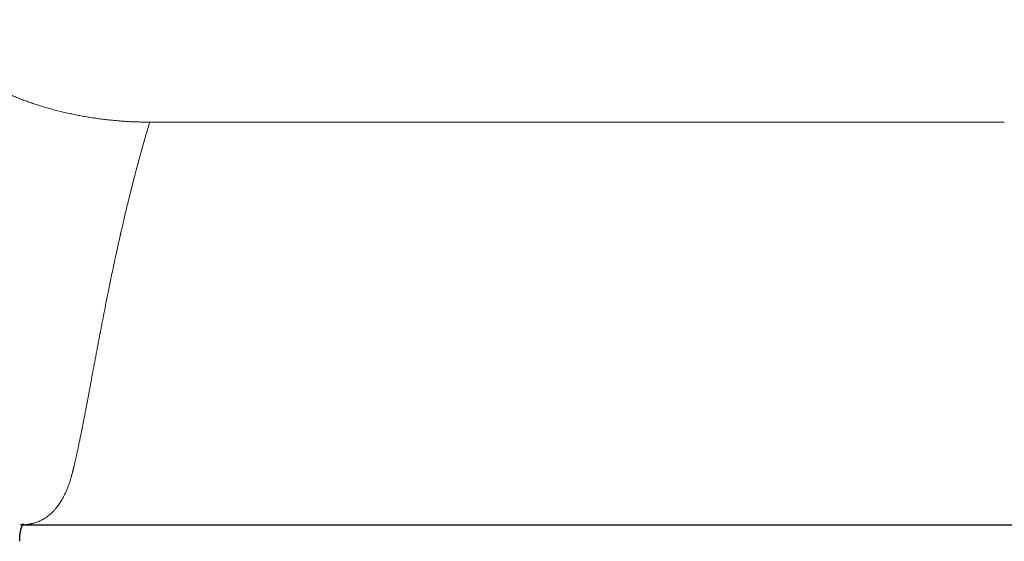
# Model space of a CAD drawing. Header units: millimetres. Extents: x 8 to 717, y 12 to 440.
# Tile 134 of 148: x 393 to 451, y 362 to 393. Entities that reach past the tile are written whole.
import ezdxf

# ---------------------------------------------------------------- set-up
doc = ezdxf.new("R2010")
doc.units = ezdxf.units.MM

msp = doc.modelspace()

# ---------------------------------------------------------------- linework, layer by layer
at = {"color": 252, "linetype": 'Continuous', "lineweight": 0}
msp.add_line((451.409, 387.065), (400.717, 387.065), dxfattribs=at)
at = {"color": 7, "linetype": 'Continuous', "lineweight": 30}
msp.add_line((393.191, 363.18), (466.505, 363.18), dxfattribs=at)
at = {"color": 252, "linetype": 'Continuous', "lineweight": 0}
for points, knots in [([(343.002, 406.539), (343.002, 406.462), (343, 406.259), (343.007, 405.93), (343.021, 405.551), (343.044, 405.173), (343.075, 404.795), (343.116, 404.398), (343.168, 403.981), (343.234, 403.545), (343.311, 403.11), (343.398, 402.676), (343.495, 402.244), (343.603, 401.814), (343.721, 401.386), (343.85, 400.96), (343.988, 400.536), (344.136, 400.115), (344.295, 399.696), (344.455, 399.3), (344.616, 398.927), (344.776, 398.575), (344.943, 398.226), (345.118, 397.88), (345.31, 397.516), (345.521, 397.136), (345.753, 396.74), (345.994, 396.348), (346.245, 395.961), (346.505, 395.578), (346.775, 395.2), (347.053, 394.827), (347.341, 394.458), (347.638, 394.095), (347.943, 393.737), (348.257, 393.385), (348.564, 393.055), (348.863, 392.746), (349.153, 392.457), (349.448, 392.173), (349.75, 391.894), (350.074, 391.604), (350.421, 391.305), (350.793, 390.998), (351.172, 390.697), (351.558, 390.403), (351.952, 390.116), (352.352, 389.837), (352.759, 389.564), (353.173, 389.298), (353.593, 389.04), (354.019, 388.789), (354.452, 388.546), (354.869, 388.322), (355.27, 388.116), (355.654, 387.926), (356.042, 387.742), (356.434, 387.564), (356.852, 387.382), (357.295, 387.198), (357.765, 387.013), (358.24, 386.837), (358.718, 386.669), (359.201, 386.509), (359.687, 386.358), (360.177, 386.216), (360.67, 386.082), (361.167, 385.957), (361.666, 385.841), (362.168, 385.733), (362.649, 385.64), (363.107, 385.558), (363.543, 385.487), (363.981, 385.423), (364.42, 385.366), (364.884, 385.312), (365.374, 385.264), (365.889, 385.222), (366.405, 385.189), (366.922, 385.166), (367.439, 385.151), (367.956, 385.146), (368.473, 385.15), (368.991, 385.163), (369.507, 385.185), (370.024, 385.217), (370.539, 385.257), (371.029, 385.304), (371.493, 385.357), (371.932, 385.413), (372.369, 385.476), (372.806, 385.545), (373.264, 385.626), (373.745, 385.718), (374.248, 385.824), (374.747, 385.939), (375.244, 386.063), (375.738, 386.195), (376.228, 386.336), (376.715, 386.486), (377.198, 386.644), (377.677, 386.811), (378.152, 386.986), (378.623, 387.17), (379.067, 387.352), (379.485, 387.533), (379.877, 387.71), (380.266, 387.893), (380.65, 388.082), (381.052, 388.287), (381.47, 388.51), (381.903, 388.752), (382.33, 389.001), (382.751, 389.258), (383.166, 389.523), (383.574, 389.794), (383.975, 390.073), (384.37, 390.359), (384.757, 390.652), (385.138, 390.951), (385.511, 391.257), (385.859, 391.555), (386.183, 391.843), (386.485, 392.121), (386.78, 392.404), (387.07, 392.691), (387.361, 392.989), (387.651, 393.298), (387.941, 393.62), (388.224, 393.946), (388.5, 394.277), (388.768, 394.612), (389.03, 394.95), (389.286, 395.291), (389.566, 395.673), (389.869, 396.096), (390.194, 396.56), (390.519, 397.03), (390.845, 397.504), (391.175, 397.982), (391.491, 398.434), (391.794, 398.858), (392.086, 399.255), (392.345, 399.596), (392.57, 399.881), (392.758, 400.113), (392.951, 400.342), (393.149, 400.567), (393.338, 400.773), (393.517, 400.96), (393.685, 401.129), (393.858, 401.295), (394.036, 401.456), (394.209, 401.606), (394.378, 401.744), (394.542, 401.87), (394.71, 401.993), (394.883, 402.11), (395.06, 402.223), (395.237, 402.328), (395.414, 402.425), (395.591, 402.514), (395.772, 402.597), (395.958, 402.675), (396.149, 402.746), (396.346, 402.811), (396.546, 402.869), (396.733, 402.915), (396.906, 402.951), (397.065, 402.979), (397.225, 403.002), (397.333, 403.014), (397.387, 403.02)], [0, 0, 0, 0, 0.003497, 0.009233, 0.014971, 0.02071, 0.026448, 0.032184, 0.038849, 0.045515, 0.052181, 0.058846, 0.06551, 0.072176, 0.078841, 0.085506, 0.09217, 0.098836, 0.105501, 0.112166, 0.117877, 0.12359, 0.129303, 0.135016, 0.140728, 0.147432, 0.154138, 0.160844, 0.167549, 0.174254, 0.18096, 0.187666, 0.19437, 0.201075, 0.207781, 0.214487, 0.221192, 0.226944, 0.232698, 0.238453, 0.244207, 0.24996, 0.256648, 0.263338, 0.270028, 0.276717, 0.283405, 0.290095, 0.296785, 0.303474, 0.310162, 0.316852, 0.323542, 0.330231, 0.335968, 0.341707, 0.347446, 0.353185, 0.358923, 0.365609, 0.372297, 0.378985, 0.385671, 0.392357, 0.399045, 0.405733, 0.412419, 0.419106, 0.425793, 0.432481, 0.439167, 0.444903, 0.45064, 0.456377, 0.462114, 0.467849, 0.474534, 0.48122, 0.487905, 0.49459, 0.501274, 0.50796, 0.514646, 0.52133, 0.528015, 0.5347, 0.541386, 0.54807, 0.553804, 0.559538, 0.565273, 0.571008, 0.576741, 0.583427, 0.590113, 0.5968, 0.603486, 0.610171, 0.616858, 0.623545, 0.630231, 0.636916, 0.643603, 0.65029, 0.656975, 0.66271, 0.668445, 0.674181, 0.679917, 0.685651, 0.692339, 0.699028, 0.705717, 0.712405, 0.719092, 0.725781, 0.73247, 0.739158, 0.745846, 0.752535, 0.759224, 0.765912, 0.771649, 0.777387, 0.783125, 0.788863, 0.7946, 0.800746, 0.806892, 0.813039, 0.819184, 0.825328, 0.831472, 0.837616, 0.843759, 0.851947, 0.860135, 0.868323, 0.876732, 0.88514, 0.893549, 0.900641, 0.907734, 0.914826, 0.919096, 0.923367, 0.927638, 0.931908, 0.936178, 0.939533, 0.94289, 0.946247, 0.949603, 0.952958, 0.955812, 0.958669, 0.961527, 0.964385, 0.96724, 0.970093, 0.972745, 0.975399, 0.978052, 0.980703, 0.983427, 0.986153, 0.988879, 0.991602, 0.993696, 0.995791, 0.997895, 1, 1, 1, 1]), ([(400.717, 387.065), (400.694, 387.065), (400.646, 387.065), (400.573, 387.066), (400.496, 387.066), (400.419, 387.067), (400.343, 387.068), (400.235, 387.07), (400.093, 387.074), (399.871, 387.081), (399.603, 387.092), (399.302, 387.109), (399.012, 387.13), (398.735, 387.153), (398.458, 387.179), (398.166, 387.211), (397.857, 387.248), (397.534, 387.292), (397.213, 387.341), (396.894, 387.393), (396.578, 387.451), (396.255, 387.514), (395.926, 387.583), (395.591, 387.659), (395.261, 387.74), (394.935, 387.825), (394.613, 387.915), (394.296, 388.009), (393.992, 388.105), (393.702, 388.202), (393.424, 388.299), (393.152, 388.401), (392.885, 388.506), (392.622, 388.614), (392.368, 388.725), (392.121, 388.839), (391.883, 388.955), (391.651, 389.074), (391.425, 389.197), (391.206, 389.323), (390.994, 389.452), (390.798, 389.579), (390.618, 389.703), (390.452, 389.824), (390.293, 389.948), (390.14, 390.074), (389.995, 390.202), (389.857, 390.332), (389.726, 390.465), (389.598, 390.605), (389.473, 390.755), (389.353, 390.913), (389.244, 391.074), (389.145, 391.236), (389.057, 391.4), (388.98, 391.565), (388.914, 391.731), (388.86, 391.896), (388.815, 392.061), (388.779, 392.227), (388.756, 392.37), (388.74, 392.491), (388.731, 392.588), (388.725, 392.664), (388.722, 392.719), (388.721, 392.752), (388.719, 392.786), (388.719, 392.821), (388.718, 392.855), (388.717, 392.887), (388.717, 392.907), (388.717, 392.917)], [0, 0, 0, 0, 0.003767, 0.007878, 0.012152, 0.016413, 0.020548, 0.024606, 0.034228, 0.043907, 0.061149, 0.078402, 0.093802, 0.109202, 0.124602, 0.140003, 0.158336, 0.176669, 0.195003, 0.213337, 0.231671, 0.250004, 0.270003, 0.290002, 0.310002, 0.330002, 0.350002, 0.370002, 0.390002, 0.408336, 0.42667, 0.445003, 0.463336, 0.481668, 0.500001, 0.517859, 0.535719, 0.553577, 0.571433, 0.589288, 0.607142, 0.624997, 0.640624, 0.656252, 0.671879, 0.687505, 0.703129, 0.718751, 0.734374, 0.749999, 0.767857, 0.785715, 0.803573, 0.82143, 0.839286, 0.857143, 0.875001, 0.8925, 0.91, 0.927502, 0.945002, 0.955264, 0.965556, 0.975769, 0.979183, 0.982664, 0.986262, 0.989932, 0.993538, 0.99694, 1, 1, 1, 1]), ([(400.717, 387.065), (400.674, 386.921), (400.588, 386.634), (400.463, 386.205), (400.341, 385.779), (400.223, 385.356), (400.107, 384.936), (399.994, 384.518), (399.883, 384.099), (399.774, 383.683), (399.669, 383.271), (399.566, 382.861), (399.464, 382.45), (399.364, 382.038), (399.269, 381.641), (399.179, 381.261), (399.098, 380.911), (399.042, 380.669), (399.012, 380.534), (399.002, 380.492), (398.992, 380.449), (398.983, 380.407), (398.973, 380.365), (398.937, 380.203), (398.874, 379.92), (398.785, 379.516), (398.696, 379.111), (398.609, 378.703), (398.522, 378.294), (398.437, 377.884), (398.352, 377.472), (398.271, 377.076), (398.195, 376.696), (398.122, 376.332), (398.05, 375.968), (397.982, 375.619), (397.917, 375.285), (397.857, 374.978), (397.811, 374.737), (397.784, 374.598), (397.774, 374.546), (397.771, 374.53), (397.768, 374.514), (397.765, 374.497), (397.762, 374.481), (397.74, 374.364), (397.698, 374.146), (397.638, 373.828), (397.578, 373.507), (397.517, 373.186), (397.457, 372.862), (397.396, 372.538), (397.335, 372.21), (397.273, 371.879), (397.211, 371.545), (397.156, 371.25), (397.107, 370.993), (397.068, 370.782), (397.04, 370.637), (397.025, 370.556), (397.02, 370.531), (397.015, 370.505), (397.011, 370.48), (397.006, 370.455), (396.987, 370.356), (396.954, 370.183), (396.907, 369.936), (396.859, 369.687), (396.811, 369.437), (396.762, 369.184), (396.714, 368.942), (396.667, 368.708), (396.622, 368.484), (396.583, 368.292), (396.549, 368.13), (396.522, 367.997), (396.493, 367.862), (396.464, 367.724), (396.434, 367.582), (396.402, 367.436), (396.37, 367.289), (396.336, 367.139), (396.307, 367.008), (396.281, 366.895), (396.26, 366.805), (396.245, 366.741), (396.236, 366.702), (396.232, 366.683), (396.226, 366.662), (396.221, 366.64), (396.214, 366.61), (396.206, 366.575), (396.196, 366.535), (396.188, 366.5), (396.18, 366.469), (396.174, 366.442), (396.168, 366.42), (396.164, 366.402), (396.161, 366.389), (396.158, 366.38), (396.157, 366.375), (396.156, 366.369), (396.153, 366.36), (396.15, 366.346), (396.146, 366.332), (396.143, 366.317), (396.134, 366.282), (396.113, 366.204), (396.088, 366.112), (396.063, 366.025), (396.045, 365.962), (396.026, 365.9), (395.991, 365.786), (395.937, 365.623), (395.887, 365.488), (395.862, 365.421)], [0, 0, 0, 0, 0.016171, 0.032206, 0.048104, 0.063867, 0.079587, 0.095165, 0.110828, 0.126577, 0.141925, 0.157346, 0.172854, 0.188449, 0.204132, 0.218005, 0.231946, 0.244271, 0.245889, 0.247507, 0.249127, 0.250748, 0.252369, 0.253992, 0.269498, 0.285171, 0.30101, 0.317017, 0.333191, 0.349532, 0.366042, 0.382719, 0.397535, 0.412481, 0.427557, 0.442765, 0.456255, 0.469848, 0.481893, 0.487218, 0.487916, 0.488615, 0.489314, 0.490013, 0.490712, 0.491412, 0.505193, 0.519203, 0.533442, 0.54791, 0.562608, 0.577535, 0.592692, 0.608492, 0.624534, 0.640818, 0.651698, 0.662684, 0.672438, 0.673722, 0.675007, 0.676293, 0.677581, 0.67887, 0.68016, 0.692764, 0.705684, 0.71892, 0.732471, 0.746338, 0.760522, 0.773264, 0.786251, 0.799483, 0.807395, 0.815408, 0.823688, 0.832251, 0.841261, 0.850565, 0.860162, 0.870054, 0.880239, 0.886659, 0.893191, 0.899032, 0.899957, 0.901403, 0.903021, 0.904578, 0.906076, 0.909256, 0.912126, 0.914686, 0.916935, 0.918875, 0.920478, 0.921783, 0.922788, 0.923494, 0.923742, 0.92391, 0.924748, 0.925817, 0.926886, 0.927955, 0.929024, 0.934898, 0.945376, 0.950144, 0.955094, 0.960036, 0.964971, 0.982533, 1, 1, 1, 1]), ([(395.862, 365.421), (395.834, 365.352), (395.78, 365.215), (395.693, 365.022), (395.602, 364.839), (395.538, 364.725), (395.506, 364.668)], [0, 0, 0, 0, 0.252818, 0.503743, 0.752796, 1, 1, 1, 1]), ([(393.194, 363.184), (393.195, 363.184), (393.21, 363.184), (393.24, 363.186), (393.279, 363.189), (393.313, 363.191), (393.342, 363.194), (393.372, 363.197), (393.4, 363.2), (393.426, 363.203), (393.452, 363.207), (393.478, 363.21), (393.506, 363.215), (393.536, 363.219), (393.569, 363.225), (393.602, 363.231), (393.635, 363.238), (393.67, 363.245), (393.705, 363.253), (393.759, 363.266), (393.83, 363.284), (393.926, 363.313), (394.029, 363.348), (394.14, 363.392), (394.249, 363.442), (394.357, 363.497), (394.463, 363.557), (394.574, 363.628), (394.688, 363.71), (394.805, 363.804), (394.917, 363.905), (395.025, 364.014), (395.106, 364.104), (395.162, 364.171), (395.194, 364.21), (395.225, 364.25), (395.256, 364.29), (395.285, 364.33), (395.315, 364.372), (395.342, 364.412), (395.368, 364.45), (395.39, 364.483), (395.412, 364.516), (395.432, 364.549), (395.455, 364.585), (395.48, 364.625), (395.497, 364.654), (395.506, 364.668)], [0, 0, 0, 0, 0.001152, 0.016167, 0.031292, 0.041754, 0.052267, 0.062831, 0.073107, 0.082115, 0.091372, 0.100876, 0.110629, 0.122079, 0.133853, 0.145951, 0.158373, 0.171119, 0.184189, 0.197285, 0.230866, 0.263655, 0.306753, 0.349871, 0.393932, 0.437814, 0.482204, 0.527109, 0.580563, 0.633547, 0.686067, 0.738359, 0.791644, 0.808318, 0.824959, 0.841565, 0.858137, 0.874187, 0.89032, 0.907039, 0.920587, 0.933971, 0.944841, 0.956879, 0.970085, 0.984458, 1, 1, 1, 1])]:
    msp.add_open_spline(points, degree=3, knots=knots, dxfattribs=at)
at = {"color": 7, "linetype": 'Continuous', "lineweight": 30}
for points, knots in [([(343.023, 405.535), (343.025, 405.5), (343.03, 405.393), (343.042, 405.213), (343.058, 404.995), (343.076, 404.778), (343.098, 404.561), (343.122, 404.345), (343.148, 404.128), (343.178, 403.912), (343.209, 403.696), (343.244, 403.48), (343.281, 403.264), (343.321, 403.048), (343.363, 402.832), (343.408, 402.616), (343.456, 402.401), (343.507, 402.185), (343.56, 401.969), (343.616, 401.753), (343.674, 401.537), (343.735, 401.321), (343.799, 401.105), (343.866, 400.89), (343.935, 400.676), (344.006, 400.463), (344.08, 400.251), (344.156, 400.039), (344.234, 399.829), (344.315, 399.62), (344.399, 399.411), (344.485, 399.204), (344.573, 398.997), (344.664, 398.792), (344.757, 398.587), (344.853, 398.383), (344.951, 398.18), (345.051, 397.978), (345.154, 397.777), (345.26, 397.576), (345.368, 397.376), (345.479, 397.177), (345.591, 396.979), (345.706, 396.783), (345.823, 396.587), (345.943, 396.393), (346.065, 396.199), (346.189, 396.007), (346.316, 395.816), (346.445, 395.625), (346.576, 395.436), (346.71, 395.248), (346.846, 395.061), (346.983, 394.876), (347.124, 394.692), (347.266, 394.509), (347.41, 394.327), (347.557, 394.147), (347.706, 393.968), (347.857, 393.79), (348.01, 393.614), (348.166, 393.438), (348.323, 393.264), (348.483, 393.092), (348.645, 392.92), (348.809, 392.75), (348.975, 392.582), (349.144, 392.415), (349.314, 392.249), (349.486, 392.085), (349.66, 391.923), (349.835, 391.762), (350.013, 391.603), (350.192, 391.446), (350.373, 391.29), (350.557, 391.136), (350.742, 390.983), (350.928, 390.832), (351.117, 390.683), (351.308, 390.535), (351.501, 390.388), (351.696, 390.243), (351.892, 390.1), (352.09, 389.959), (352.289, 389.819), (352.49, 389.682), (352.692, 389.547), (352.895, 389.413), (353.1, 389.282), (353.306, 389.152), (353.514, 389.024), (353.724, 388.898), (353.934, 388.774), (354.147, 388.652), (354.361, 388.531), (354.576, 388.413), (354.793, 388.296), (355.012, 388.181), (355.232, 388.068), (355.454, 387.957), (355.677, 387.848), (355.902, 387.74), (356.128, 387.634), (356.357, 387.53), (356.586, 387.428), (356.818, 387.328), (357.05, 387.23), (357.284, 387.134), (357.518, 387.04), (357.752, 386.948), (357.988, 386.859), (358.224, 386.772), (358.461, 386.687), (358.699, 386.604), (358.937, 386.523), (359.176, 386.445), (359.416, 386.369), (359.657, 386.295), (359.899, 386.223), (360.141, 386.153), (360.384, 386.085), (360.629, 386.02), (360.873, 385.956), (361.119, 385.895), (361.366, 385.836), (361.613, 385.779), (361.862, 385.724), (362.111, 385.671), (362.361, 385.621), (362.612, 385.572), (362.864, 385.526), (363.117, 385.482), (363.371, 385.44), (363.626, 385.4), (363.88, 385.363), (364.135, 385.328), (364.39, 385.295), (364.645, 385.264), (364.9, 385.236), (365.156, 385.21), (365.412, 385.186), (365.667, 385.164), (365.923, 385.145), (366.179, 385.128), (366.435, 385.113), (366.692, 385.1), (366.948, 385.09), (367.205, 385.082), (367.462, 385.076), (367.719, 385.073), (367.976, 385.071), (368.233, 385.072), (368.49, 385.075), (368.746, 385.081), (369.003, 385.089), (369.259, 385.099), (369.516, 385.111), (369.772, 385.125), (370.029, 385.142), (370.285, 385.161), (370.541, 385.183), (370.798, 385.206), (371.054, 385.232), (371.309, 385.26), (371.564, 385.291), (371.819, 385.323), (372.073, 385.358), (372.326, 385.395), (372.58, 385.434), (372.832, 385.476), (373.084, 385.519), (373.335, 385.565), (373.586, 385.613), (373.836, 385.664), (374.086, 385.716), (374.335, 385.771), (374.583, 385.828), (374.83, 385.887), (375.077, 385.948), (375.324, 386.011), (375.569, 386.077), (375.813, 386.144), (376.057, 386.214), (376.299, 386.286), (376.541, 386.36), (376.782, 386.436), (377.022, 386.515), (377.261, 386.595), (377.499, 386.678), (377.736, 386.762), (377.973, 386.849), (378.209, 386.938), (378.443, 387.029), (378.677, 387.123), (378.909, 387.218), (379.14, 387.315), (379.369, 387.414), (379.598, 387.515), (379.825, 387.618), (380.051, 387.723), (380.276, 387.831), (380.499, 387.94), (380.722, 388.051), (380.943, 388.165), (381.162, 388.28), (381.38, 388.396), (381.596, 388.515), (381.811, 388.636), (382.024, 388.758), (382.236, 388.882), (382.446, 389.008), (382.655, 389.136), (382.862, 389.266), (383.068, 389.398), (383.272, 389.531), (383.474, 389.666), (383.675, 389.804), (383.875, 389.943), (384.073, 390.084), (384.269, 390.226), (384.464, 390.371), (384.656, 390.516), (384.847, 390.664), (385.036, 390.813), (385.223, 390.964), (385.408, 391.116), (385.592, 391.27), (385.773, 391.426), (385.953, 391.583), (386.131, 391.742), (386.307, 391.903), (386.482, 392.066), (386.654, 392.229), (386.824, 392.395), (386.992, 392.561), (387.159, 392.73), (387.323, 392.899), (387.485, 393.07), (387.645, 393.242), (387.801, 393.415), (387.955, 393.588), (388.107, 393.762), (388.257, 393.939), (388.407, 394.119), (388.557, 394.302), (388.705, 394.488), (388.854, 394.677), (389.006, 394.875), (389.164, 395.084), (389.329, 395.306), (389.5, 395.539), (389.679, 395.788), (389.869, 396.054), (390.073, 396.346), (390.301, 396.673), (390.569, 397.061), (390.851, 397.471), (391.121, 397.862), (391.347, 398.186), (391.544, 398.466), (391.723, 398.716), (391.89, 398.946), (392.048, 399.159), (392.198, 399.358), (392.343, 399.547), (392.481, 399.723), (392.613, 399.888), (392.744, 400.049), (392.876, 400.205), (393.007, 400.358), (393.136, 400.503), (393.261, 400.64), (393.384, 400.771), (393.505, 400.896), (393.625, 401.017), (393.743, 401.132), (393.859, 401.241), (393.974, 401.345), (394.086, 401.444), (394.197, 401.539), (394.307, 401.629), (394.417, 401.715), (394.525, 401.798), (394.633, 401.877), (394.74, 401.952), (394.846, 402.023), (394.952, 402.092), (395.057, 402.157), (395.163, 402.22), (395.269, 402.28), (395.375, 402.337), (395.48, 402.392), (395.585, 402.443), (395.689, 402.492), (395.793, 402.538), (395.897, 402.581), (396, 402.621), (396.104, 402.659), (396.208, 402.695), (396.313, 402.729), (396.419, 402.761), (396.525, 402.79), (396.631, 402.818), (396.737, 402.842), (396.844, 402.865), (396.95, 402.885), (397.058, 402.904), (397.166, 402.92), (397.273, 402.934), (397.344, 402.941), (397.378, 402.945)], [0, 0, 0, 0, 0.001601, 0.004931, 0.008259, 0.011587, 0.014916, 0.018244, 0.021567, 0.024895, 0.028224, 0.031557, 0.034893, 0.038234, 0.04158, 0.044931, 0.048289, 0.051654, 0.055026, 0.058406, 0.061795, 0.065194, 0.068604, 0.072009, 0.075407, 0.078799, 0.082185, 0.085566, 0.088943, 0.092315, 0.095685, 0.099051, 0.102416, 0.105779, 0.10914, 0.112502, 0.115865, 0.119216, 0.122583, 0.125956, 0.129331, 0.132703, 0.136068, 0.139421, 0.142789, 0.146156, 0.149522, 0.152888, 0.156254, 0.159622, 0.162991, 0.16636, 0.169727, 0.173093, 0.176457, 0.179821, 0.183185, 0.18655, 0.189915, 0.193282, 0.19665, 0.200022, 0.203396, 0.206774, 0.210156, 0.213532, 0.216909, 0.220285, 0.223661, 0.227037, 0.230414, 0.233793, 0.237148, 0.24052, 0.243895, 0.247271, 0.250642, 0.254005, 0.257356, 0.260758, 0.26415, 0.267538, 0.27092, 0.274297, 0.27767, 0.281039, 0.284406, 0.28777, 0.291131, 0.294491, 0.29785, 0.301209, 0.304568, 0.307927, 0.311287, 0.314648, 0.318012, 0.321378, 0.324747, 0.328119, 0.331496, 0.334877, 0.338263, 0.341655, 0.345053, 0.348458, 0.351866, 0.355264, 0.358657, 0.362043, 0.365425, 0.368801, 0.372174, 0.375543, 0.378908, 0.382271, 0.385632, 0.388992, 0.39235, 0.395707, 0.399065, 0.402423, 0.405782, 0.409142, 0.412503, 0.415868, 0.419234, 0.422605, 0.425979, 0.429358, 0.432741, 0.43613, 0.439525, 0.442926, 0.446337, 0.449707, 0.453086, 0.456471, 0.459858, 0.46324, 0.466616, 0.46998, 0.473356, 0.47673, 0.480102, 0.483474, 0.486846, 0.490219, 0.493591, 0.496968, 0.500342, 0.503715, 0.507087, 0.510458, 0.513829, 0.5172, 0.520573, 0.523946, 0.527322, 0.5307, 0.534081, 0.537465, 0.540854, 0.544236, 0.547616, 0.550995, 0.554372, 0.55775, 0.561127, 0.564505, 0.567869, 0.571242, 0.574622, 0.578004, 0.581382, 0.584753, 0.588115, 0.591491, 0.59487, 0.598246, 0.601619, 0.604991, 0.608362, 0.611732, 0.615102, 0.618472, 0.621843, 0.625215, 0.628589, 0.631965, 0.635343, 0.638728, 0.64211, 0.64549, 0.648868, 0.652244, 0.65562, 0.658995, 0.662371, 0.665747, 0.669124, 0.672504, 0.675885, 0.67927, 0.682652, 0.686024, 0.689394, 0.692763, 0.696131, 0.699499, 0.702867, 0.706236, 0.709604, 0.712974, 0.716344, 0.719717, 0.723091, 0.726467, 0.729846, 0.733225, 0.736602, 0.739976, 0.743349, 0.74672, 0.750091, 0.753461, 0.756832, 0.760203, 0.763575, 0.76695, 0.770326, 0.773706, 0.777091, 0.78046, 0.783835, 0.787212, 0.79059, 0.793963, 0.797331, 0.800694, 0.803995, 0.807323, 0.810679, 0.814064, 0.817482, 0.820932, 0.824411, 0.827972, 0.831832, 0.835852, 0.840068, 0.844525, 0.849285, 0.854449, 0.860184, 0.86683, 0.875282, 0.882136, 0.887767, 0.892741, 0.897231, 0.901369, 0.90524, 0.908897, 0.912381, 0.915672, 0.918747, 0.921664, 0.924748, 0.927681, 0.930483, 0.933174, 0.93577, 0.938283, 0.940737, 0.943118, 0.945407, 0.947615, 0.949753, 0.951827, 0.953846, 0.955815, 0.95774, 0.959623, 0.961467, 0.963245, 0.965, 0.96673, 0.968435, 0.970114, 0.971767, 0.973393, 0.974992, 0.976564, 0.97811, 0.979629, 0.981125, 0.982602, 0.984097, 0.985579, 0.987051, 0.988514, 0.989971, 0.991422, 0.992868, 0.994299, 0.995737, 0.997184, 0.998638, 1, 1, 1, 1]), ([(393.005, 362.21), (393.005, 362.217), (393.005, 362.237), (393.005, 362.269), (393.006, 362.302), (393.006, 362.329), (393.007, 362.354), (393.008, 362.379), (393.009, 362.406), (393.011, 362.434), (393.013, 362.465), (393.015, 362.495), (393.017, 362.524), (393.019, 362.549), (393.021, 362.571), (393.023, 362.592), (393.026, 362.613), (393.028, 362.634), (393.031, 362.655), (393.033, 362.674), (393.036, 362.69), (393.038, 362.705), (393.04, 362.719), (393.043, 362.736), (393.046, 362.754), (393.049, 362.771), (393.052, 362.786), (393.054, 362.799), (393.057, 362.814), (393.061, 362.835), (393.067, 362.859), (393.073, 362.887), (393.08, 362.912), (393.087, 362.937), (393.093, 362.958), (393.098, 362.977), (393.104, 362.996), (393.109, 363.009), (393.112, 363.019), (393.115, 363.026), (393.118, 363.034), (393.121, 363.042), (393.124, 363.05), (393.126, 363.055), (393.128, 363.06), (393.129, 363.064), (393.131, 363.068), (393.133, 363.073), (393.136, 363.08), (393.139, 363.087), (393.142, 363.093), (393.145, 363.099), (393.147, 363.104), (393.149, 363.109), (393.152, 363.114), (393.155, 363.119), (393.157, 363.123), (393.159, 363.127), (393.16, 363.13), (393.162, 363.132), (393.163, 363.136), (393.165, 363.139), (393.168, 363.143), (393.17, 363.147), (393.172, 363.15), (393.174, 363.153), (393.175, 363.156), (393.177, 363.158), (393.178, 363.161), (393.18, 363.163), (393.182, 363.166), (393.183, 363.169), (393.184, 363.17), (393.186, 363.172), (393.187, 363.174), (393.188, 363.175), (393.189, 363.177), (393.19, 363.178), (393.191, 363.181), (393.193, 363.183), (393.195, 363.185), (393.196, 363.187), (393.197, 363.189), (393.199, 363.19), (393.2, 363.192), (393.201, 363.193), (393.202, 363.195), (393.204, 363.197), (393.205, 363.198), (393.206, 363.2), (393.208, 363.201), (393.209, 363.203), (393.21, 363.204), (393.211, 363.205), (393.212, 363.206), (393.214, 363.208), (393.215, 363.21), (393.216, 363.211), (393.217, 363.212), (393.218, 363.213), (393.219, 363.214), (393.219, 363.214), (393.22, 363.215), (393.221, 363.216), (393.223, 363.217), (393.224, 363.218), (393.225, 363.219), (393.225, 363.22), (393.226, 363.22), (393.226, 363.221), (393.227, 363.221), (393.228, 363.222), (393.228, 363.222), (393.229, 363.223), (393.229, 363.223), (393.23, 363.224), (393.23, 363.224), (393.23, 363.224), (393.231, 363.224), (393.231, 363.225), (393.231, 363.225), (393.231, 363.225), (393.232, 363.225), (393.232, 363.225), (393.232, 363.225), (393.232, 363.225), (393.232, 363.225), (393.23, 363.224), (393.227, 363.222), (393.225, 363.221), (393.223, 363.22), (393.221, 363.219), (393.219, 363.218), (393.216, 363.216), (393.213, 363.215), (393.209, 363.213), (393.206, 363.212), (393.202, 363.21), (393.197, 363.208), (393.193, 363.207), (393.189, 363.206), (393.186, 363.204), (393.183, 363.203), (393.179, 363.202), (393.175, 363.201), (393.171, 363.2), (393.166, 363.198), (393.161, 363.197), (393.155, 363.195), (393.15, 363.194), (393.146, 363.193), (393.142, 363.192), (393.137, 363.191), (393.132, 363.19), (393.125, 363.189), (393.117, 363.187), (393.11, 363.186), (393.103, 363.185), (393.096, 363.184), (393.091, 363.183), (393.087, 363.183), (393.084, 363.183), (393.08, 363.182), (393.076, 363.182), (393.072, 363.181), (393.068, 363.181), (393.062, 363.181), (393.056, 363.18), (393.051, 363.18), (393.048, 363.18), (393.047, 363.18), (393.047, 363.18), (393.046, 363.18), (393.05, 363.18), (393.055, 363.18), (393.057, 363.18)], [0, 0, 0, 0, 0.002844, 0.008417, 0.013155, 0.017085, 0.020523, 0.024765, 0.028895, 0.03392, 0.039284, 0.044967, 0.050129, 0.054778, 0.059082, 0.063095, 0.066908, 0.071184, 0.075841, 0.080003, 0.083456, 0.086293, 0.089474, 0.093268, 0.097793, 0.101941, 0.105487, 0.108655, 0.112453, 0.116999, 0.125666, 0.132301, 0.141132, 0.150112, 0.156936, 0.164951, 0.172925, 0.180822, 0.184458, 0.188528, 0.193078, 0.198067, 0.202588, 0.20622, 0.209052, 0.211175, 0.213524, 0.2177, 0.222812, 0.228172, 0.233468, 0.238344, 0.242049, 0.246163, 0.251136, 0.256357, 0.260679, 0.264074, 0.266673, 0.269782, 0.273531, 0.277908, 0.282303, 0.287351, 0.291885, 0.295889, 0.299422, 0.302129, 0.305547, 0.309674, 0.31411, 0.317888, 0.32113, 0.323617, 0.326011, 0.32858, 0.331325, 0.334249, 0.338164, 0.34271, 0.347585, 0.351789, 0.355304, 0.358075, 0.361019, 0.364527, 0.368601, 0.373035, 0.377478, 0.381863, 0.385779, 0.389138, 0.39194, 0.394905, 0.399935, 0.406211, 0.41226, 0.41629, 0.41989, 0.423108, 0.425943, 0.428845, 0.432647, 0.437367, 0.44365, 0.448918, 0.453038, 0.456709, 0.460044, 0.463395, 0.466919, 0.471303, 0.476522, 0.481381, 0.485236, 0.488242, 0.491051, 0.493774, 0.496411, 0.499328, 0.503031, 0.507523, 0.512423, 0.518305, 0.523578, 0.52859, 0.533528, 0.568736, 0.579207, 0.589671, 0.599449, 0.608623, 0.618473, 0.629497, 0.640795, 0.652126, 0.663491, 0.674888, 0.686316, 0.697539, 0.70555, 0.712959, 0.720333, 0.728222, 0.736425, 0.744629, 0.754593, 0.764558, 0.774521, 0.784305, 0.791352, 0.798127, 0.805511, 0.813755, 0.826238, 0.838692, 0.851092, 0.863423, 0.875581, 0.883416, 0.890403, 0.897272, 0.904659, 0.912602, 0.92058, 0.928558, 0.936534, 0.952495, 0.968516, 0.984611, 0.987883, 0.991234, 0.994705, 0.99873, 1, 1, 1, 1])]:
    msp.add_open_spline(points, degree=3, knots=knots, dxfattribs=at)

doc.saveas('drawing.dxf')
